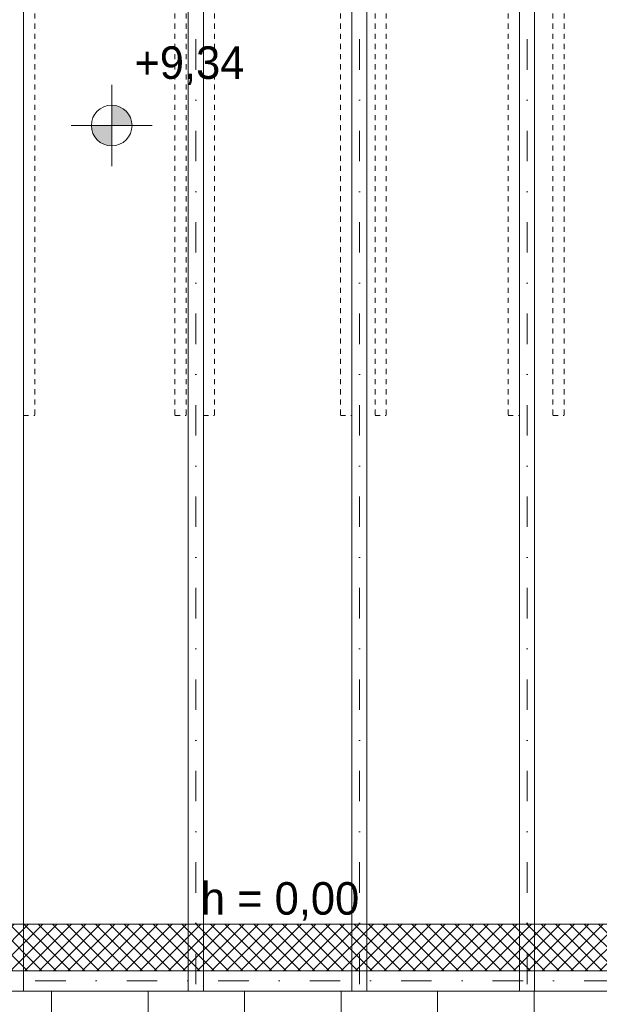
# Model space of a CAD drawing. Extents: x -440864 to -355682, y 13652 to 155872.
# Tile 174 of 179: x -418639 to -415787, y 140939 to 145786. Entities that reach past the tile are written whole.
import ezdxf

# ---------------------------------------------------------------- set-up
doc = ezdxf.new("R2010")
doc.units = 0
doc.header["$MEASUREMENT"] = 0
doc.linetypes.add('Dot & Dashed', pattern=[450, 150, -150, 0, -150])
doc.linetypes.add('Hidden Line', pattern=[50, 25, -25])
doc.layers.add('#podkład', color=252, linetype='Continuous')
doc.layers.add('INWENT RZĘDNE', color=252, linetype='Continuous')
for name, color, linetype, lineweight in [('Arch dachowki_Nr_Pióra__81', 252, 'Continuous', 9), ('Arch stropy_Nr_Pióra__3', 252, 'Continuous', 18), ('arch wypelnienia_Nr_Pióra__2', 252, 'Continuous', 13), ('INWENT KONST. DREWNIANA_Nr_Pióra__2', 252, 'Continuous', 13), ('INWENT KONST. DREWNIANA_Nr_Pióra__21', 252, 'Continuous', 9), ('INWENT RZĘDNE_Nr_Pióra__21', 252, 'Continuous', 9), ('INWENT WYMIARY_Nr_Pióra__21', 252, 'Continuous', 9)]:
    doc.layers.add(name, color=color, linetype=linetype, lineweight=lineweight)
doc.styles.add('GENERATED_STYLE_2', font='txt')

# ---------------------------------------------------------------- blocks, each defined once
blk = doc.blocks.new('Koty wysokościowe_46', base_point=(-418186.1, 136213.3))
at = {"layer": 'INWENT RZĘDNE_Nr_Pióra__21', "linetype": 'Continuous'}
for points in [[(-418186.1, 136213.3), (-418086.1, 136213.3), (-418093.7, 136251.5), (-418115.4, 136284), (-418147.8, 136305.7), (-418186.1, 136313.3)], [(-418186.1, 136213.3), (-418286.1, 136213.3), (-418278.5, 136175), (-418256.8, 136142.6), (-418224.4, 136120.9), (-418186.1, 136113.3)]]:
    blk.add_hatch(color=256, dxfattribs=at).paths.add_polyline_path(points, flags=0)
for p, q in [((-418186.1, 136013.3), (-418186.1, 136413.3)), ((-418386.1, 136213.3), (-417986.1, 136213.3))]:
    blk.add_line(p, q, dxfattribs=at)
blk.add_circle((-418186.1, 136213.3), 100, dxfattribs=at)
at = {"layer": 'INWENT RZĘDNE_Nr_Pióra__21', "insert": (-418074.3, 136413.3), "char_height": 160, "attachment_point": 7, "style": 'GENERATED_STYLE_2'}
blk.add_mtext('{+9,34}', dxfattribs=at)
blk = doc.blocks.new('poddasze nieuż.')
at = {"layer": 'arch wypelnienia_Nr_Pióra__2', "linetype": 'Continuous'}
h = blk.add_hatch(dxfattribs=at)
h.set_pattern_fill('Grid_5x5_Diagonal', color=252, style=0, pattern_type=2)
h.set_pattern_definition([(45, (0, -21948.34), (-35.355339, 35.355339), []), (135, (0, -21948.34), (35.355339, 35.355339), [])])
h.paths.add_polyline_path([(-429984.9, 110104.3), (-414994.9, 110104.3), (-414994.9, 110334.3), (-429984.9, 110334.3)], flags=0)
at = {"layer": 'Arch dachowki_Nr_Pióra__81', "color": 252, "linetype": 'Continuous'}
for p, q in [((-418482.4, 105473.2), (-418482.4, 110004.3)), ((-418007.4, 105473.2), (-418007.4, 110004.3)), ((-417532.4, 105473.2), (-417532.4, 110004.3)), ((-417057.4, 105473.2), (-417057.4, 110004.3)), ((-416582.4, 105473.2), (-416582.4, 110004.3)), ((-416107.4, 105473.2), (-416107.4, 110004.3))]:
    blk.add_line(p, q, dxfattribs=at)
at = {"layer": 'Arch stropy_Nr_Pióra__3', "color": 252, "linetype": 'Continuous'}
blk.add_line((-414994.9, 110334.3), (-429984.9, 110334.3), dxfattribs=at)
at = {"layer": 'INWENT KONST. DREWNIANA_Nr_Pióra__2', "color": 252, "linetype": 'Hidden Line'}
for p, q in [((-418619.9, 117316.5), (-418619.9, 112838.2)), ((-418564.9, 117316.5), (-418564.9, 112838.2)), ((-417874.9, 117316.5), (-417874.9, 112838.2)), ((-417819.9, 117316.5), (-417819.9, 112838.2)), ((-417734.9, 117316.5), (-417734.9, 112838.2)), ((-417679.9, 117316.5), (-417679.9, 112838.2)), ((-417059.9, 117316.5), (-417059.9, 112838.2)), ((-417004.9, 117316.5), (-417004.9, 112838.2)), ((-416889.9, 117316.5), (-416889.9, 112838.2)), ((-416834.9, 117316.5), (-416834.9, 112838.2)), ((-416234.9, 117316.5), (-416234.9, 112838.2)), ((-416179.9, 117316.5), (-416179.9, 112838.2)), ((-416014.9, 117316.5), (-416014.9, 112838.2)), ((-415959.9, 117316.5), (-415959.9, 112838.2)), ((-418619.9, 112838.2), (-418564.9, 112838.2)), ((-417874.9, 112838.2), (-417819.9, 112838.2)), ((-417734.9, 112838.2), (-417679.9, 112838.2)), ((-417059.9, 112838.2), (-417004.9, 112838.2)), ((-416889.9, 112838.2), (-416834.9, 112838.2)), ((-416234.9, 112838.2), (-416179.9, 112838.2)), ((-416014.9, 112838.2), (-415959.9, 112838.2))]:
    blk.add_line(p, q, dxfattribs=at)
at = {"layer": 'INWENT KONST. DREWNIANA_Nr_Pióra__2', "color": 252, "linetype": 'Continuous'}
for p, q in [((-418619.9, 110004.3), (-418619.9, 115904.3)), ((-417809.9, 110004.3), (-417809.9, 115904.3)), ((-417734.9, 110004.3), (-417734.9, 115904.3)), ((-417004.9, 110004.3), (-417004.9, 115904.3)), ((-416929.9, 110004.3), (-416929.9, 115904.3)), ((-416179.9, 110004.3), (-416179.9, 115904.3)), ((-416104.9, 110004.3), (-416104.9, 115904.3))]:
    blk.add_line(p, q, dxfattribs=at)
at = {"layer": 'INWENT KONST. DREWNIANA_Nr_Pióra__21', "color": 252, "linetype": 'Dot & Dashed'}
for p, q in [((-417772.4, 105537.4), (-417772.4, 115904.3)), ((-416967.4, 105537.4), (-416967.4, 115904.3)), ((-416142.4, 105537.4), (-416142.4, 115904.3)), ((-430714.9, 110054.3), (-414324.9, 110054.3))]:
    blk.add_line(p, q, dxfattribs=at)
at = {"layer": 'INWENT KONST. DREWNIANA_Nr_Pióra__21', "color": 252, "linetype": 'Continuous'}
for p, q in [((-414324.9, 110104.3), (-430714.9, 110104.3)), ((-414324.9, 110004.3), (-430714.9, 110004.3))]:
    blk.add_line(p, q, dxfattribs=at)
at = {"layer": 'INWENT RZĘDNE', "color": 252}
blk.add_blockref('Koty wysokościowe_46', (-418186.1, 114264.9), dxfattribs=at)
at = {"layer": 'INWENT WYMIARY_Nr_Pióra__21', "color": 252, "linetype": 'Continuous', "insert": (-417357.6, 110350.9), "char_height": 160, "attachment_point": 8, "style": 'GENERATED_STYLE_2'}
blk.add_mtext('{h = 0,00}', dxfattribs=at)

msp = doc.modelspace()

# ---------------------------------------------------------------- block references
at = {"layer": '#podkład', "color": 3, "lineweight": 50}
msp.add_blockref('poddasze nieuż.', (0, 31000), dxfattribs=at)

doc.saveas('drawing.dxf')
